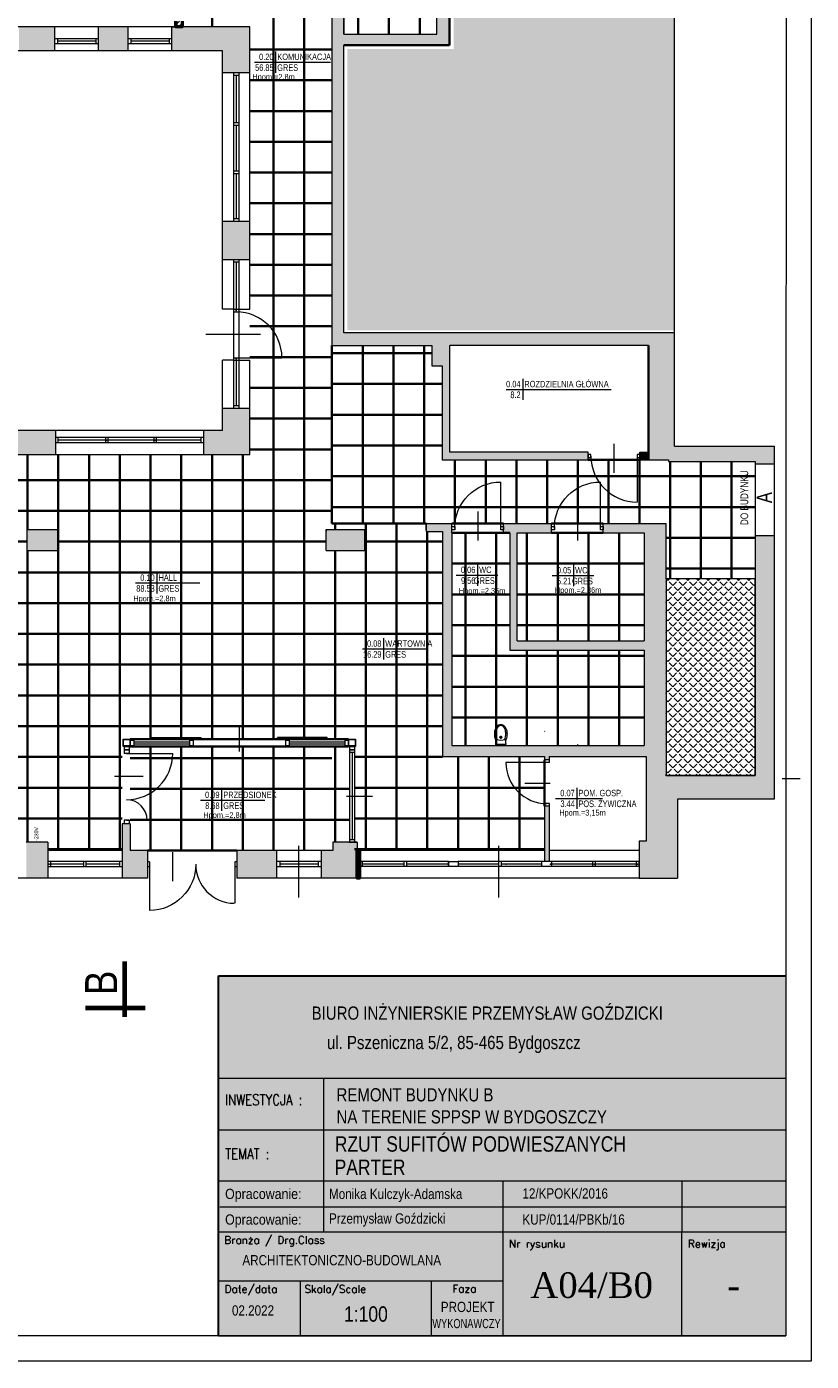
# Model space of a CAD drawing. Header units: millimetres. Extents: x 27490 to 108194, y -40520 to 41185.
# Tile 38 of 65: x 40404 to 41935, y -32179 to -29575. Entities that reach past the tile are written whole.
import ezdxf
from ezdxf.enums import TextEntityAlignment as Align

# ---------------------------------------------------------------- set-up
doc = ezdxf.new("R2010")
doc.units = ezdxf.units.MM
doc.linetypes.add('DASHEDX2', pattern=[1.5, 1, -0.5])
doc.layers.get('0').update_dxf_attribs({"lineweight": 18})
doc.layers.get('Defpoints').update_dxf_attribs({"lineweight": 18})
for name, color, linetype, lineweight in [('BA_drz', 7, 'Continuous', 18), ('BA_met', 7, 'Continuous', 18), ('BA_txs', 2, 'Continuous', 18), ('Cienka', 7, 'Continuous', 18), ('M_Ramki do druku', 7, 'Continuous', 18), ('M_Ramki markery', 1, 'Continuous', 18), ('M_Ramki rysunków', 2, 'Continuous', 18), ('PG_PRZERYWANE_ŚREDNIE', 1, 'DASHEDX2', 18), ('PG_WIDOKOWE_CIENKIE', 1, 'Continuous', 18), ('PG_WYPOSAŻENIE', 1, 'Continuous', 18), ('PG_ŚCIANY_DZIAŁOWE', 3, 'Continuous', 18), ('PG_ŚCIANY_SŁUPY', 4, 'Continuous', 35), ('Przekrojowa', 60, 'Continuous', 18), ('Przemek_okna', 7, 'Continuous', 18), ('TABC', 1, 'Continuous', 18), ('TABELKA', 7, 'Continuous', 18), ('WYPOSAŻENIE GARAŻU', 253, 'Continuous', 5)]:
    doc.layers.add(name, color=color, linetype=linetype, lineweight=lineweight)
doc.styles.add('BIKTC', font='bikromsw.shx', dxfattribs={"width": 0.8})
doc.styles.add('BIKTS', font='bikromsw.shx', dxfattribs={"width": 0.85})
doc.styles.add('BIKWYM', font='BIKROMSW.SHX', dxfattribs={"width": 0.8})
doc.styles.add('ROMANC', font='times.ttf', dxfattribs={"height": 20})
doc.styles.add('ROMANS', font='bikromsw.shx', dxfattribs={"width": 0.8})
doc.styles.add('SIMPLEX', font='SIMPLEX')
pattern_1 = [(45, (-11490.601, -3608.82), (-9.8782817, 9.8782817), [10.16, -3.81]), (135, (-11490.601, -3608.82), (-9.8782817, -9.8782817), [10.16, -3.81])]

# ---------------------------------------------------------------- blocks, each defined once
blk = doc.blocks.new('dr1h901')
at = {"color": 0}
blk.add_line((-0.5, 0), (-0.5, 1), dxfattribs=at)
blk.add_line((0, 0.362), (0, -0.266))
blk.add_arc((-0.5, 0), 1, 0, 90, dxfattribs=at)
blk = doc.blocks.new('jamb')
blk.add_lwpolyline([(-0.5, -0.5), (-0.5, 0.5), (0.5, 0.5), (0.5, -0.5)], close=True)
blk = doc.blocks.new('A$C29037962')
at = {"layer": 'PG_WYPOSAŻENIE', "lineweight": 18}
for p, q in [((9.4, 13.7), (14.7, 13.7)), ((12, 16.3), (12, 11))]:
    blk.add_line(p, q, dxfattribs=at)
blk.add_lwpolyline([(0, 20.7, -0.066486), (1, 28, -0.079028), (3.5, 33.6, -0.107158), (7.7, 37.8, -0.141632), (12, 39, -0.141632), (16.3, 37.8, -0.107158), (20.5, 33.6, -0.079028), (23.1, 28, -0.066486), (24.1, 20.7, -0.082267), (21.9, 9, 0.113756), (21.3, 4), (21.7, 0), (2.3, 0), (2.7, 4, 0.113756), (2.1, 9, -0.082267)], format="xyb", close=True, dxfattribs=at)
for points in [[(5.7, 9, -0.003664), (5.6, 9.1, -0.070396), (3.7, 14.1, -0.05666), (2.9, 20.7, -0.05666), (3.7, 27.3, -0.070396), (5.6, 32.3, -0.106167), (8.9, 36, -0.161429), (12, 37.1, -0.161429), (15.2, 36, -0.106167), (18.5, 32.3, -0.070396), (20.4, 27.3, -0.05666), (21.1, 20.7, -0.05666), (20.4, 14.1, -0.070396), (18.5, 9.1, -0.003664), (18.4, 9, -0.161429)], [(0, 20.7, -0.071321), (0, 20.7)]]:
    blk.add_lwpolyline(points, format="xyb", dxfattribs=at)
for radius in [1.95, 1.17]:
    blk.add_circle((12, 13.7), radius, dxfattribs=at)
blk.add_arc((12, 47.9), 39.5, 257.3322, 282.6678, dxfattribs=at)
blk = doc.blocks.new('A$Cb1b4349b')
at = {"layer": 'WYPOSAŻENIE GARAŻU', "color": 1, "xscale": -90, "yscale": 90, "zscale": -90, "rotation": 270}
blk.add_blockref('dr1h901', (23.9, 50.5), dxfattribs=at)
at = {"layer": 'WYPOSAŻENIE GARAŻU', "color": 240, "true_color": 0xed1f24, "xscale": 5.5, "yscale": 5.999999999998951, "zscale": 5.5, "rotation": 90}
for p in [(23.9, 98.2), (23.9, 2.7)]:
    blk.add_blockref('jamb', p, dxfattribs=at)
blk = doc.blocks.new('A$C5416600d')
at = {"lineweight": 20}
for points in [[(0, 14), (14, 14), (14, 0), (0, 0)], [(0.8, 13.2), (13.2, 13.2), (13.2, 0.8), (0.8, 0.8)]]:
    blk.add_lwpolyline(points, close=True, dxfattribs=at)
blk = doc.blocks.new('bikmet')
blk.add_line((0, 1.65), (0, -1.65))
at = {"style": 'ROMANS', "width": 0.8}
blk.add_attdef('NRPOM', text='', height=1, dxfattribs=at).set_placement((-0.33, 0.33), align=Align.RIGHT)
blk.add_attdef('NWAPOM', (0.25, 0.33), '', height=1, dxfattribs=at)
blk.add_attdef('RAREA', text='', height=1.04, dxfattribs=at).set_placement((-0.33, -0.33), align=Align.TOP_RIGHT)
blk.add_attdef('PODLOGA', text='', height=1.04, dxfattribs=at).set_placement((0.25, -0.33), align=Align.TOP_LEFT)
blk = doc.blocks.new('A$C38c5ed0e')
at = {"true_color": 0xffffff}
h = blk.add_hatch(color=7, dxfattribs=at)
h.dxf.hatch_style = 1
h.paths.add_polyline_path([(1107.2, 702), (0, 702), (0, 0), (1107.2, 0)])
at = {"layer": 'Przekrojowa', "color": 18, "lineweight": 30, "true_color": 0x000000}
for p, q in [((0, 0), (0, 702)), ((0, 702), (1107.2, 702))]:
    blk.add_line(p, q, dxfattribs=at)
blk = doc.blocks.new('TAB-SP')
at = {"color": 18, "true_color": 0x000000}
for p, q in [((-5536, 0), (-5536, 3510)), ((-5536, 3510), (0, 3510)), ((0, 3510), (0, 0)), ((-4506, 2008), (-4506, 2508)), ((-5536, 2008), (0, 2008)), ((-4506, 1014), (-4506, 2025)), ((-2760, 1508), (-2760, 531)), ((-1014, 1508), (-1014, 1008)), ((-5520, 1258), (0, 1258)), ((0, 1008), (-5536, 1008)), ((-4506, 1008), (-4506, 1014)), ((-1014, 0), (-1014, 1008)), ((-5536, 0), (0, 0))]:
    blk.add_line(p, q, dxfattribs=at)
at = {"color": 18, "linetype": 'Continuous', "true_color": 0x000000}
for p, q in [((0, 2508), (-5536, 2508)), ((0, 1508), (-5536, 1508)), ((-2760, 531), (-5536, 531)), ((-4733, 0), (-4733, 531)), ((-3457, 0), (-3457, 531)), ((-2760, 531), (-2760, 0))]:
    blk.add_line(p, q, dxfattribs=at)
at = {"color": 18, "true_color": 0x000000, "style": 'ROMANS', "width": 0.711769}
for p, p2 in [((-5470, 1333), (-4691, 1333)), ((-5470, 1083), (-4691, 1083))]:
    blk.add_text('Opracowanie: ', height=100, dxfattribs=at).set_placement(p, p2, align=Align.FIT)
at = {"color": 18, "true_color": 0x000000, "style": 'BIKTS', "width": 0.85}
for tag, p, height in [('TEMAT1', (-4383, 1811), 150), ('TEMAT2', (-4383, 1591), 150), ('PROJEKTOWAł1', (-4383, 1336), 100), ('UPR.NR1', (-2569, 1341), 100), ('PROJEKTOWAŁ2', (-4383, 1086), 100), ('UPR.NR2', (-2569, 1091), 100), ('BRANżA', (-4783, 686), 100), ('DATA', (-5403, 196), 100), ('SKALA', (-4363, 136), 150), ('FAZA', (-3199, 242), 100), ('UPR.NR4', (-3378, 73), 100)]:
    blk.add_attdef(tag, p, '', height=height, dxfattribs=at)
at = {"color": 18, "true_color": 0x000000, "style": 'ROMANC'}
for tag, p in [('NR', (-2075, 368)), ('REWIZJA', (-508, 368))]:
    blk.add_attdef(tag, text='', height=250, dxfattribs=at).set_placement(p, align=Align.CENTER)
at = {"layer": 'TABC', "color": 18, "linetype": 'Continuous', "true_color": 0x000000, "style": 'SIMPLEX'}
for s, p in [('Branża / Drg.Class', (-5478, 896)), ('Nr rysunku', (-2700, 859)), ('Rewizja', (-954, 859)), ('Date/data', (-5475, 418)), ('Skala/Scale', (-4696, 418)), ('Faza', (-3252, 421))]:
    blk.add_text(s, height=74.6, dxfattribs=at).set_placement(p)
at = {"layer": 'TABELKA', "color": 18, "true_color": 0x000000}
for s, height, style, width, p in [('BIURO INŻYNIERSKIE PRZEMYSŁAW GOŹDZICKI', 128.93, 'BIKTS', 0.85, (-4626, 3082)), ('ul. Pszeniczna 5/2, 85-465 Bydgoszcz', 128.93, 'BIKTS', 0.85, (-4477, 2795)), ('INWESTYCJA :', 105.6, 'SIMPLEX', 0.8, (-5470, 2248)), ('REMONT BUDYNKU B', 128.93, 'BIKTS', 0.85, (-4383, 2285)), ('NA TERENIE SPPSP W BYDGOSZCZY', 128.93, 'BIKTS', 0.85, (-4383, 2070)), ('TEMAT :', 105.6, 'SIMPLEX', 0.8, (-5470, 1721))]:
    blk.add_text(s, height=height, dxfattribs=dict(at, style=style, width=width)).set_placement(p)

msp = doc.modelspace()

# ---------------------------------------------------------------- hatches: boundary and pattern name
at = {"lineweight": 20, "true_color": 0x939598}
h = msp.add_hatch(dxfattribs=at)
h.set_pattern_fill('ANGLE', color=252, scale=2, angle=45)
h.set_pattern_definition(pattern_1)
h.paths.add_polyline_path([(41236.95, -29618.76), (41029.34, -29618.76), (41029.34, -30167.4), (41667.83, -30167.4), (41667.72, -29268.29), (41616.72, -29268.91), (41616.83, -29268.95), (41236.95, -29273.95)])
h = msp.add_hatch(dxfattribs=at)
h.set_pattern_fill('ANGLE', color=252, scale=2, angle=45)
h.set_pattern_definition(pattern_1)
h.paths.add_polyline_path([(41651.33, -30652.27), (41651.33, -31036.27), (41825.33, -31036.27), (41825.33, -30652.27)])
at = {"layer": 'PG_WIDOKOWE_CIENKIE', "lineweight": 18}
h = msp.add_hatch(dxfattribs=at)
h.set_pattern_fill('LINE', scale=2, angle=45)
h.set_pattern_definition([(45, (-11509.016, 3501.0586), (-4.49012806, 4.49012806), [])])
h.paths.add_polyline_path([(40694.83, -29463.4), (40706.83, -29463.4), (40706.83, -29426.27), (40694.83, -29426.27)])
h.paths.add_polyline_path([(40706.83, -29564.4), (40694.83, -29564.4), (40694.83, -29575.27), (40706.83, -29575.27)])
at = {"layer": 'PG_ŚCIANY_DZIAŁOWE', "true_color": 0x939598, "transparency": 33554610}
h = msp.add_hatch(color=252, dxfattribs=at)
h.dxf.hatch_style = 1
h.paths.add_polyline_path([(41006.08, -29238.02), (41011.08, -29238.02), (41011.08, -29243.52), (41006.08, -29243.52)])
h.paths.add_polyline_path([(40999.33, -29142.52), (41022.83, -29142.52), (41022.83, -28809.52), (41062.83, -28809.52), (41062.83, -28795.52), (41103.33, -28795.52), (41103.33, -28738.27), (41050.33, -28738.27), (41050.33, -28609.27), (40999.33, -28609.27)])
h.paths.add_polyline_path([(41022.83, -29243.52), (41011.08, -29243.52), (41011.08, -29238.02), (41006.08, -29238.02), (41006.08, -29243.52), (40999.33, -29243.52), (40999.33, -30197.27), (41194.46, -30197.27), (41194.46, -30237.02), (41214.33, -30237.02), (41214.33, -30420.27), (41499.33, -30420.27), (41499.33, -30405.27), (41229.33, -30405.27), (41229.33, -30197.27), (41617.33, -30197.27), (41617.33, -30420.27), (41656.33, -30420.27), (41656.33, -30423.27), (41786.38, -30423.27), (41825.33, -30423.27), (41862.26, -30393.27), (41667.83, -30393.27), (41667.83, -30172.27), (41022.83, -30172.27), (41022.83, -29611.52), (41204.33, -29611.52), (41204.33, -29590.02), (41022.83, -29590.02), (41022.83, -29407.52), (41037.83, -29407.52), (41037.83, -29365.02), (41022.83, -29365.02)])
h = msp.add_hatch(color=252, dxfattribs=at)
h.dxf.hatch_style = 1
h.paths.add_polyline_path([(41667.83, -29237.91), (41667.83, -29230.27), (41616.83, -29230.27), (41616.83, -29238.52), (41363.83, -29241.59), (41243.83, -29243.05), (41204.33, -29243.52), (41204.33, -29590.02), (41204.33, -29611.52), (41228.83, -29611.52), (41228.83, -29267.73), (41363.83, -29266.09), (41667.83, -29262.41)])
h = msp.add_hatch(color=252, dxfattribs=at)
h.dxf.hatch_style = 1
h.paths.add_polyline_path([(40388.83, -29575.27), (40388.83, -29622.27), (40458.83, -29622.27), (40458.83, -29575.27)])
h = msp.add_hatch(color=252, dxfattribs=at)
h.dxf.hatch_style = 1
h.paths.add_polyline_path([(40601.83, -29575.27), (40543.83, -29575.27), (40543.83, -29622.27), (40601.83, -29622.27)])
h = msp.add_hatch(color=252, dxfattribs=at)
h.dxf.hatch_style = 1
h.paths.add_polyline_path([(40838.83, -29575.27), (40686.83, -29575.27), (40686.83, -29622.27), (40785.83, -29622.27), (40785.83, -29665.27), (40838.83, -29665.27)])
h = msp.add_hatch(color=252, dxfattribs=at)
h.dxf.hatch_style = 1
h.paths.add_polyline_path([(40838.83, -29955.27), (40785.83, -29955.27), (40785.83, -30029.77), (40838.83, -30029.77)])
h = msp.add_hatch(color=252, dxfattribs=at)
h.dxf.hatch_style = 1
h.paths.add_polyline_path([(40838.83, -30319.77), (40785.83, -30319.77), (40785.83, -30363.27), (40749.33, -30363.27), (40749.33, -30410.27), (40838.83, -30410.27)])
h = msp.add_hatch(color=252, dxfattribs=at)
h.dxf.hatch_style = 1
h.paths.add_polyline_path([(40460.33, -30363.27), (40383.83, -30363.27), (40383.83, -30410.27), (40460.33, -30410.27)])
h = msp.add_hatch(color=252, dxfattribs=at)
h.dxf.hatch_style = 1
h.paths.add_polyline_path([(41862.26, -30567.77), (41825.33, -30567.77), (41825.33, -31036.27), (41651.33, -31036.27), (41651.33, -30652.27), (41651.33, -30544.27), (41528.83, -30544.27), (41528.83, -30562.77), (41608.33, -30562.77), (41608.33, -30773.27), (41360.83, -30773.27), (41360.83, -30562.77), (41427.83, -30562.77), (41427.83, -30544.27), (41334.33, -30544.27), (41334.33, -30562.77), (41346.33, -30562.77), (41346.33, -30791.77), (41608.33, -30791.77), (41608.33, -30977.77), (41233.33, -30977.77), (41233.33, -30562.77), (41233.33, -30544.27), (41183.33, -30544.27), (41183.33, -30560.27), (41214.83, -30560.27), (41214.83, -30998.77), (41414.33, -30998.77), (41414.33, -31005.77), (41423.33, -31005.77), (41423.33, -30998.77), (41612.33, -30998.77), (41612.33, -31164.27), (41598.83, -31164.27), (41598.83, -31236.27), (41673.89, -31236.27), (41673.89, -31082.23), (41862.26, -31082.23)])
h.paths.add_polyline_path([(41825.33, -30427.77), (41862.26, -30427.77), (41862.26, -30393.27), (41825.33, -30423.27)])
h = msp.add_hatch(color=252, dxfattribs=at)
h.dxf.hatch_style = 1
h.paths.add_polyline_path([(41617.33, -30405.27), (41600.33, -30405.27), (41600.33, -30420.27), (41617.33, -30420.27)])
h = msp.add_hatch(color=252, dxfattribs=at)
h.dxf.hatch_style = 1
h.paths.add_polyline_path([(40404.33, -30597.27), (40464.33, -30597.27), (40464.33, -30556.27), (40404.33, -30556.27)])
h = msp.add_hatch(color=252, dxfattribs=at)
h.dxf.hatch_style = 1
h.paths.add_polyline_path([(40987.83, -30556.27), (40987.83, -30559.27), (40987.83, -30597.27), (41063.33, -30597.27), (41063.33, -30556.27)])
h = msp.add_hatch(color=252, dxfattribs=at)
h.dxf.hatch_style = 1
h.paths.add_polyline_path([(41423.33, -31095.77), (41414.33, -31095.77), (41414.33, -31203.77), (41423.33, -31203.77)])
h = msp.add_hatch(color=252, dxfattribs=at)
h.dxf.hatch_style = 1
h.paths.add_polyline_path([(40639.33, -31182.27), (40605.83, -31182.27), (40605.83, -31130.27), (40589.83, -31130.27), (40589.83, -31236.27), (40639.33, -31236.27)])
h = msp.add_hatch(color=252, dxfattribs=at)
h.dxf.hatch_style = 1
h.paths.add_polyline_path([(40402.83, -31236.27), (40444.83, -31236.27), (40444.83, -31166.27), (40402.83, -31166.27)])
h = msp.add_hatch(color=252, dxfattribs=at)
h.dxf.hatch_style = 1
h.paths.add_polyline_path([(40891.33, -31182.27), (40813.83, -31182.27), (40813.83, -31236.27), (40891.33, -31236.27)])
h = msp.add_hatch(color=252, dxfattribs=at)
h.dxf.hatch_style = 1
h.paths.add_polyline_path([(41048.33, -31182.27), (41048.33, -31166.27), (41032.33, -31166.27), (41001.33, -31166.27), (41001.33, -31182.27), (40978.33, -31182.27), (40978.33, -31236.27), (41048.33, -31236.27)])

# ---------------------------------------------------------------- linework, layer by layer
at = {"lineweight": 20}
for p, q in [((40999.33, -29243.52), (40999.33, -30197.27)), ((40686.83, -29575.27), (40694.83, -29575.27)), ((41022.83, -29590.02), (41092.83, -29590.02)), ((41022.83, -29590.02), (41204.33, -29590.02)), ((41022.83, -30172.27), (41022.83, -29611.52)), ((41499.33, -30420.27), (41499.33, -30405.27)), ((41600.33, -30405.27), (41600.33, -30420.27)), ((40404.33, -30597.27), (40404.33, -30556.27)), ((40404.33, -30556.27), (40464.33, -30556.27)), ((40464.33, -30597.27), (40464.33, -30556.27)), ((41608.33, -30562.77), (41608.33, -30773.27)), ((40404.33, -30597.27), (40464.33, -30597.27)), ((41825.33, -30652.27), (41825.33, -30666.27)), ((41825.33, -30666.27), (41825.33, -31036.27)), ((41214.33, -30773.27), (41214.83, -30773.27)), ((41360.83, -30773.27), (41608.33, -30773.27)), ((41346.33, -30791.77), (41608.33, -30791.77)), ((41608.33, -30791.77), (41608.33, -30977.77)), ((41413.98, -30949.45), (41414.69, -30950.16)), ((40593.58, -30979.27), (40593.58, -30986.27)), ((40593.58, -30979.27), (40603.58, -30979.27)), ((40603.58, -30979.27), (40603.58, -30986.27)), ((40605.58, -30967.27), (40612.58, -30967.27)), ((40605.58, -30967.27), (40612.58, -30967.27)), ((40605.58, -30977.27), (40612.58, -30977.27)), ((40612.58, -30967.27), (40612.58, -30977.27)), ((40612.58, -30970.27), (40721.58, -30970.27)), ((40612.58, -30974.27), (40721.58, -30974.27)), ((40647.2, -30961.74), (40744.2, -30961.74)), ((40647.2, -30965.74), (40647.2, -30961.74)), ((40647.2, -30965.74), (40744.2, -30965.74)), ((40721.58, -30967.27), (40728.58, -30967.27)), ((40721.58, -30967.27), (40721.58, -30977.27)), ((40721.58, -30977.27), (40728.58, -30977.27)), ((40728.58, -30967.27), (40728.58, -30977.27)), ((40744.2, -30965.74), (40744.2, -30961.74)), ((40989.97, -30961.74), (40892.97, -30961.74)), ((40892.97, -30965.74), (40892.97, -30961.74)), ((40989.97, -30965.74), (40892.97, -30965.74)), ((40908.58, -30967.27), (40915.58, -30967.27)), ((40908.58, -30967.27), (40908.58, -30977.27)), ((40908.58, -30977.27), (40915.58, -30977.27)), ((40915.58, -30967.27), (40915.58, -30977.27)), ((40915.58, -30970.27), (41024.58, -30970.27)), ((40915.58, -30974.27), (41024.58, -30974.27)), ((40989.97, -30965.74), (40989.97, -30961.74)), ((41024.58, -30967.27), (41031.58, -30967.27)), ((41024.58, -30967.27), (41024.58, -30977.27)), ((41024.58, -30977.27), (41031.58, -30977.27)), ((41031.58, -30967.27), (41031.58, -30977.27)), ((41033.58, -30979.27), (41033.58, -30986.27)), ((41033.58, -30979.27), (41043.58, -30979.27)), ((41043.58, -30979.27), (41043.58, -30986.27)), ((41478.33, -30976.52), (41478.33, -30977.77)), ((41479.33, -30976.52), (41478.33, -30976.52)), ((41479.33, -30976.52), (41479.33, -30977.77)), ((40593.58, -30986.27), (40593.58, -30993.27)), ((40593.58, -30986.27), (40603.58, -30986.27)), ((40603.58, -30986.27), (40593.58, -30986.27)), ((40603.58, -30993.27), (40593.58, -30993.27)), ((40598.58, -30993.27), (40678.59, -30993.27)), ((40603.58, -30986.27), (40603.58, -30993.27)), ((41033.58, -30986.27), (41043.58, -30986.27)), ((41043.58, -30986.27), (41033.58, -30986.27)), ((41423.33, -31005.77), (41414.33, -31005.77)), ((41825.33, -31036.27), (41650.33, -31036.27)), ((41423.83, -31095.77), (41413.83, -31095.77)), ((41423.33, -31095.77), (41414.33, -31095.77)), ((40605.83, -31130.27), (40589.83, -31130.27)), ((40603.58, -31123.27), (40593.58, -31123.27)), ((40593.58, -31123.27), (40593.58, -31130.27)), ((40603.58, -31130.27), (40593.58, -31130.27)), ((40598.58, -31123.27), (40638.58, -31123.27)), ((40603.58, -31123.27), (40603.58, -31130.27)), ((40934.83, -31274.14), (40934.83, -31173.09)), ((41032.33, -31166.27), (41048.33, -31166.27)), ((41324.77, -31274.14), (41324.77, -31173.09)), ((41512.83, -31203.77), (41507.83, -31203.77)), ((41598.83, -31236.27), (41673.89, -31236.27))]:
    msp.add_line(p, q, dxfattribs=at)
for p, q in [((41667.83, -30393.27), (41667.83, -29237.91)), ((40838.83, -29575.27), (40004.83, -29575.27)), ((40458.83, -29622.27), (40458.83, -29575.27)), ((40543.83, -29622.27), (40543.83, -29575.27)), ((40601.83, -29622.27), (40601.83, -29575.27)), ((40686.83, -29622.27), (40686.83, -29575.27)), ((40838.83, -30126.6), (40838.83, -29575.27)), ((40543.83, -29598.77), (40458.83, -29598.77)), ((40463.83, -29598.77), (40463.83, -29608.77)), ((40538.83, -29598.77), (40538.83, -29608.77)), ((40686.83, -29598.77), (40601.83, -29598.77)), ((40606.83, -29598.77), (40606.83, -29608.77)), ((40681.83, -29598.77), (40681.83, -29608.77)), ((40785.83, -29622.27), (40051.83, -29622.27)), ((40543.83, -29608.77), (40458.83, -29608.77)), ((40538.83, -29603.77), (40463.83, -29603.77)), ((40686.83, -29608.77), (40601.83, -29608.77)), ((40681.83, -29603.77), (40606.83, -29603.77)), ((40785.83, -30126.6), (40785.83, -29622.27)), ((40838.83, -29665.27), (40785.83, -29665.27)), ((40807.33, -29665.27), (40807.33, -29955.27)), ((40817.33, -29670.27), (40807.33, -29670.27)), ((40812.33, -29670.27), (40812.33, -29762.1)), ((40817.33, -29665.27), (40817.33, -29955.27)), ((40807.33, -29762.1), (40817.33, -29762.1)), ((40807.33, -29767.1), (40817.33, -29767.1)), ((40812.33, -29767.1), (40812.33, -29856.44)), ((40807.33, -29856.44), (40817.33, -29856.44)), ((40807.33, -29861.44), (40817.33, -29861.44)), ((40812.33, -29861.44), (40812.33, -29950.27)), ((40838.83, -29955.27), (40785.83, -29955.27)), ((40817.33, -29950.27), (40807.33, -29950.27)), ((40838.83, -30029.77), (40785.83, -30029.77)), ((40807.33, -30029.77), (40807.33, -30131.6)), ((40817.33, -30034.77), (40807.33, -30034.77)), ((40812.33, -30034.77), (40812.33, -30126.6)), ((40817.33, -30029.77), (40817.33, -30131.74)), ((40807.33, -30126.6), (40785.83, -30126.6)), ((40807.33, -30126.6), (40817.33, -30126.6)), ((40807.33, -30131.6), (40817.33, -30131.6)), ((40807.33, -30131.6), (40807.33, -30220.94)), ((40817.33, -30126.6), (40838.83, -30126.6)), ((40817.33, -30131.6), (40817.33, -30220.94)), ((40785.83, -30363.27), (40785.83, -30225.94)), ((40807.33, -30225.94), (40785.83, -30225.94)), ((40807.33, -30220.94), (40807.33, -30319.77)), ((40807.33, -30220.94), (40817.33, -30220.94)), ((40807.33, -30225.94), (40817.33, -30225.94)), ((40812.33, -30220.94), (40901.67, -30220.94)), ((40812.33, -30225.94), (40812.33, -30314.77)), ((40817.33, -30220.94), (40817.33, -30319.77)), ((40817.33, -30225.94), (40838.83, -30225.94)), ((40838.83, -30410.27), (40838.83, -30225.94)), ((40838.83, -30319.77), (40785.83, -30319.77)), ((40817.33, -30314.77), (40807.33, -30314.77)), ((40785.83, -30363.27), (40051.83, -30363.27)), ((40460.33, -30410.27), (40460.33, -30363.27)), ((40749.33, -30376.77), (40460.33, -30376.77)), ((40465.33, -30386.77), (40465.33, -30376.77)), ((40557.17, -30381.77), (40465.33, -30381.77)), ((40557.17, -30376.77), (40557.17, -30386.77)), ((40562.17, -30376.77), (40562.17, -30386.77)), ((40651.5, -30381.77), (40562.17, -30381.77)), ((40651.5, -30381.77), (40562.17, -30381.77)), ((40651.5, -30376.77), (40651.5, -30386.77)), ((40656.5, -30376.77), (40656.5, -30386.77)), ((40744.33, -30381.77), (40656.5, -30381.77)), ((40744.33, -30386.77), (40744.33, -30376.77)), ((40749.33, -30410.27), (40749.33, -30363.27)), ((40749.33, -30386.77), (40460.33, -30386.77)), ((41667.83, -30393.27), (41862.26, -30393.27)), ((41862.26, -30393.27), (41862.26, -31082.23)), ((40838.83, -30410.27), (40092.83, -30410.27)), ((41600.33, -30420.27), (41656.33, -30420.27)), ((41656.33, -30420.27), (41656.33, -30423.27)), ((41656.33, -30423.27), (41786.38, -30423.27)), ((41786.38, -30423.27), (41825.33, -30423.27)), ((41825.33, -30423.27), (41825.33, -30438.27)), ((41825.33, -30438.27), (41825.33, -30652.27)), ((40987.83, -30597.27), (40987.83, -30556.27)), ((40987.83, -30556.27), (41063.33, -30556.27)), ((40987.83, -30556.27), (40987.83, -30559.27)), ((41063.33, -30597.27), (41063.33, -30556.27)), ((41183.33, -30544.27), (41233.33, -30544.27)), ((41183.33, -30557.27), (41183.33, -30544.27)), ((41183.33, -30544.27), (41183.33, -30560.27)), ((41183.33, -30560.27), (41214.83, -30560.27)), ((41214.83, -30560.27), (41214.83, -30998.77)), ((41233.33, -30562.77), (41233.33, -30544.27)), ((41233.33, -30562.77), (41233.33, -30977.77)), ((41334.33, -30544.27), (41427.83, -30544.27)), ((41334.33, -30562.77), (41334.33, -30544.27)), ((41334.33, -30562.77), (41346.33, -30562.77)), ((41346.33, -30562.77), (41346.33, -30791.77)), ((41360.83, -30562.77), (41427.83, -30562.77)), ((41360.83, -30773.27), (41360.83, -30562.77)), ((41427.83, -30562.77), (41427.83, -30544.27)), ((41528.83, -30544.27), (41651.33, -30544.27)), ((41528.83, -30562.77), (41528.83, -30544.27)), ((41528.83, -30562.77), (41608.33, -30562.77)), ((41651.33, -30652.27), (41651.33, -30544.27)), ((40987.83, -30597.27), (41063.33, -30597.27)), ((41233.33, -30977.77), (41608.33, -30977.77)), ((41214.83, -30998.77), (41414.33, -30998.77)), ((41414.33, -30998.77), (41414.33, -31005.77)), ((41423.33, -31005.77), (41414.33, -31005.77)), ((41423.33, -30998.77), (41612.33, -30998.77)), ((41423.33, -30998.77), (41423.33, -31005.77)), ((41612.33, -30998.77), (41612.33, -31164.27)), ((41423.33, -31010.77), (41414.33, -31010.77)), ((41862.26, -31082.23), (41673.89, -31082.23)), ((41673.89, -31082.23), (41673.89, -31236.27)), ((41423.33, -31090.77), (41414.33, -31090.77)), ((41414.33, -31095.77), (41414.33, -31203.77)), ((41423.33, -31095.77), (41423.33, -31203.77)), ((40589.83, -31130.27), (40589.83, -31236.27)), ((40605.83, -31130.27), (40605.83, -31182.27)), ((40444.83, -31166.27), (40402.83, -31166.27)), ((40444.83, -31166.27), (40444.83, -31236.27)), ((40589.83, -31182.27), (40444.83, -31182.27)), ((40639.33, -31182.27), (40605.83, -31182.27)), ((40639.33, -31182.27), (40639.33, -31236.27)), ((41001.33, -31182.27), (40813.83, -31182.27)), ((40813.83, -31182.27), (40813.83, -31236.27)), ((40891.33, -31182.27), (40891.33, -31236.27)), ((40978.33, -31182.27), (40978.33, -31236.27)), ((41048.33, -31166.27), (41001.33, -31166.27)), ((41001.33, -31166.27), (41001.33, -31182.27)), ((41048.33, -31166.27), (41048.33, -31236.27)), ((41414.33, -31182.27), (41048.33, -31182.27)), ((41598.83, -31182.27), (41423.33, -31182.27)), ((41612.33, -31164.27), (41598.83, -31164.27)), ((41598.83, -31164.27), (41598.83, -31236.27)), ((40444.83, -31203.77), (40444.83, -31213.77)), ((40444.83, -31203.77), (40444.83, -31213.77)), ((40589.83, -31203.77), (40444.83, -31203.77)), ((40444.83, -31213.77), (40589.83, -31213.77)), ((40449.83, -31203.77), (40449.83, -31213.77)), ((40514.83, -31208.77), (40449.83, -31208.77)), ((40514.83, -31213.77), (40514.83, -31203.77)), ((40519.83, -31213.77), (40519.83, -31203.77)), ((40584.83, -31208.77), (40519.83, -31208.77)), ((40584.83, -31203.77), (40584.83, -31213.77)), ((40589.83, -31203.77), (40589.83, -31213.77)), ((40643.58, -31204.27), (40639.33, -31204.27)), ((40643.58, -31214.27), (40639.33, -31214.27)), ((40643.58, -31204.27), (40643.58, -31214.27)), ((40643.58, -31209.27), (40643.58, -31299.27)), ((40733.75, -31214.27), (40733.44, -31214.27)), ((40813.83, -31204.27), (40809.58, -31204.27)), ((40809.58, -31204.27), (40809.58, -31214.27)), ((40809.58, -31209.27), (40809.58, -31285.27)), ((40813.83, -31214.27), (40809.58, -31214.27)), ((40891.33, -31203.77), (40891.33, -31213.77)), ((40978.33, -31203.77), (40891.33, -31203.77)), ((40891.33, -31213.77), (40978.33, -31213.77)), ((40897.33, -31203.77), (40897.33, -31213.77)), ((40972.33, -31208.77), (40897.33, -31208.77)), ((40972.33, -31203.77), (40972.33, -31213.77)), ((40978.33, -31203.77), (40978.33, -31213.77)), ((41226.58, -31203.77), (41053.08, -31203.77)), ((41226.58, -31213.77), (41053.08, -31213.77)), ((41058.08, -31203.77), (41058.08, -31213.77)), ((41139.83, -31208.77), (41058.08, -31208.77)), ((41139.83, -31203.77), (41139.83, -31213.77)), ((41144.83, -31203.77), (41144.83, -31213.77)), ((41226.58, -31208.77), (41144.83, -31208.77)), ((41226.58, -31203.77), (41226.58, -31213.77)), ((41423.33, -31203.77), (41245.58, -31203.77)), ((41245.58, -31203.77), (41245.58, -31213.77)), ((41324.58, -31208.77), (41245.58, -31208.77)), ((41598.83, -31213.77), (41245.58, -31213.77)), ((41324.58, -31203.77), (41324.58, -31213.77)), ((41329.58, -31203.77), (41329.58, -31213.77)), ((41408.58, -31208.77), (41329.58, -31208.77)), ((41408.58, -31203.77), (41408.58, -31213.77)), ((41598.83, -31203.77), (41423.33, -31203.77)), ((41427.58, -31203.77), (41427.58, -31213.77)), ((41507.83, -31208.77), (41427.58, -31208.77)), ((41507.83, -31203.77), (41507.83, -31213.77)), ((41512.83, -31203.77), (41512.83, -31213.77)), ((41593.08, -31208.77), (41512.83, -31208.77)), ((41593.08, -31203.77), (41593.08, -31213.77)), ((41598.08, -31203.77), (41598.08, -31213.77)), ((40639.33, -31236.27), (39178.33, -31236.27)), ((41598.83, -31236.27), (40813.83, -31236.27))]:
    msp.add_line(p, q)
for points in [[(41651.33, -30652.27), (41651.33, -31036.27), (41825.33, -31036.27), (41825.33, -30652.27)], [(41245.58, -31203.77), (41245.58, -31213.77), (41226.58, -31213.77), (41226.58, -31203.77)]]:
    msp.add_lwpolyline(points, close=True)
for centre, radius, start, end in [((40812.33, -30220.94), 89.33, 0, 90), ((40809.58, -31209.27), 76, 180, 269.21452)]:
    msp.add_arc(centre, radius, start, end)
for p in [(40812.33, -30129.1), (40812.33, -30129.1), (40812.33, -30129.1), (40812.33, -30129.1), (40812.33, -30223.44), (40812.33, -30223.44), (40812.33, -30223.44), (40812.33, -30223.44), (40559.67, -30381.77), (40559.67, -30381.77), (40559.67, -30381.77), (40654, -30381.77), (40654, -30381.77), (40654, -30381.77), (40447.33, -31208.77), (41225.83, -31208.77), (41225.83, -31208.77), (41225.83, -31208.77), (41225.83, -31208.77), (41339.5, -31208.77), (41339.5, -31208.77), (41339.5, -31208.77), (41339.5, -31208.77), (41425.83, -31208.77), (41425.83, -31208.77), (41425.83, -31208.77), (41425.83, -31208.77), (41511.08, -31208.77), (41511.08, -31208.77), (41511.08, -31208.77), (41511.08, -31208.77), (41595.58, -31208.77), (41595.58, -31208.77), (41595.58, -31208.77), (41595.58, -31208.77)]:
    msp.add_point(p)
at = {"layer": 'BA_drz', "color": 18, "true_color": 0x000000}
for p, q in [((40818.58, -30988.92), (40818.58, -30938)), ((41033.58, -30986.27), (41033.58, -31166.27)), ((41043.58, -30991.27), (41033.58, -30991.27)), ((41038.58, -30991.27), (41038.58, -31161.27)), ((41043.58, -30986.27), (41043.58, -31166.27)), ((41413.83, -31010.77), (41413.83, -31005.77)), ((41423.83, -31005.77), (41413.83, -31005.77)), ((41423.83, -31010.77), (41423.83, -31005.77)), ((41418.83, -31010.77), (41338.83, -31010.77)), ((41423.83, -31010.77), (41413.83, -31010.77)), ((41376.02, -31050.7), (41425.34, -31050.82)), ((41027.84, -31076.27), (41078.77, -31076.27)), ((41423.83, -31090.77), (41413.83, -31090.77)), ((41413.83, -31095.77), (41413.83, -31090.77)), ((41423.83, -31095.77), (41423.83, -31090.77)), ((41423.83, -31095.77), (41423.83, -31090.77)), ((41043.58, -31161.27), (41033.58, -31161.27))]:
    msp.add_line(p, q, dxfattribs=at)
msp.add_arc((41418.83, -31010.77), 80, 180, 270, dxfattribs=at)
at = {"layer": 'BA_met', "color": 18, "true_color": 0x000000}
for p, q in [((40848.06, -29644.44), (40996.44, -29644.44)), ((40616.14, -30660.45), (40741.67, -30660.45)), ((41242.01, -30645.17), (41323.15, -30645.17)), ((41429.24, -30645.99), (41510.37, -30645.99)), ((41058.7, -30789.05), (41184.22, -30789.05)), ((40742.69, -31084.15), (40868.21, -31084.15)), ((41435.87, -31080.57), (41527.38, -31080.57))]:
    msp.add_line(p, q, dxfattribs=at)
msp.add_lwpolyline([(41339.4, -30282.77), (41544.43, -30282.77)], dxfattribs=at)
at = {"layer": 'Cienka'}
for p, q in [((41022.83, -29590.02), (41022.83, -29497.02)), ((41022.83, -29497.02), (41022.83, -29590.02)), ((41825.33, -30427.77), (41862.26, -30427.77)), ((41825.33, -30567.77), (41862.26, -30567.77))]:
    msp.add_line(p, q, dxfattribs=at)
msp.add_arc((40598.58, -31123.27), 40, 0, 90, dxfattribs=at)
at = {"layer": 'Defpoints', "color": 18, "lineweight": 18, "true_color": 0x000000}
msp.add_lwpolyline([(41934.83, -27978.8), (41934.83, -32178.8), (38964.83, -32178.8), (38964.83, -27978.8)], close=True, dxfattribs=at)
at = {"layer": 'M_Ramki do druku'}
msp.add_line((41888.17, -31041.79), (41913.17, -31041.79), dxfattribs=at)
at = {"layer": 'M_Ramki markery'}
msp.add_line((41878.17, -31041.79), (41888.17, -31041.79), dxfattribs=at)
at = {"layer": 'M_Ramki rysunków'}
msp.add_lwpolyline([(39116.01, -28028.8), (41886.01, -28028.8), (41884.83, -32128.8), (39114.83, -32128.8)], close=True, dxfattribs=at)
at = {"layer": 'PG_PRZERYWANE_ŚREDNIE', "color": 6, "linetype": 'ByBlock', "lineweight": 35, "ltscale": 15}
for p, q in [((40885.33, -28335.27), (40885.33, -30965.27)), ((40945.33, -28335.27), (40945.33, -30965.27)), ((40765.33, -28796.27), (40765.33, -29575.27)), ((41050.63, -29497.02), (41050.63, -29590.02)), ((41110.63, -29497.02), (41110.63, -29590.02)), ((41170.63, -29497.02), (41170.63, -29590.02)), ((40838.83, -29619.77), (40999.33, -29619.77)), ((40838.83, -29679.77), (40999.33, -29679.77)), ((40838.83, -29739.77), (40999.33, -29739.77)), ((40838.83, -29799.77), (40999.33, -29799.77)), ((40838.83, -29859.77), (40999.33, -29859.77)), ((40838.83, -29919.77), (40999.33, -29919.77)), ((40838.83, -29979.77), (40999.33, -29979.77)), ((40838.83, -30039.77), (40999.33, -30039.77)), ((40838.83, -30099.77), (40999.33, -30099.77)), ((40838.83, -30159.77), (40999.33, -30159.77)), ((40999.33, -30197.27), (40999.33, -30544.27)), ((41059.33, -30197.27), (41059.33, -30544.27)), ((41119.33, -30197.27), (41119.33, -30544.27)), ((41179.33, -30197.27), (41179.33, -30544.27)), ((40838.83, -30219.77), (40999.33, -30219.77)), ((40999.33, -30212.27), (41194.46, -30212.27)), ((40999.33, -30272.27), (41214.33, -30272.27)), ((40838.83, -30279.77), (40999.33, -30279.77)), ((40838.83, -30339.77), (40999.33, -30339.77)), ((40999.33, -30332.27), (41214.33, -30332.27)), ((40838.83, -30399.77), (40999.33, -30399.77)), ((40999.33, -30392.27), (41214.33, -30392.27)), ((40405.33, -30410.27), (40405.33, -30556.27)), ((40465.33, -30410.27), (40465.33, -31182.27)), ((40525.33, -30410.27), (40525.33, -31182.27)), ((40585.33, -30410.27), (40585.33, -31182.27)), ((40645.33, -30410.27), (40645.33, -30965.27)), ((40705.33, -30410.27), (40705.33, -30965.27)), ((40765.33, -30410.27), (40765.33, -30965.27)), ((40825.33, -30410.27), (40825.33, -30965.27)), ((41239.33, -30420.27), (41239.33, -30544.27)), ((41299.33, -30420.27), (41299.33, -30544.27)), ((41359.33, -30420.27), (41359.33, -30544.27)), ((41419.33, -30420.27), (41419.33, -30544.27)), ((41479.33, -30420.27), (41479.33, -30544.27)), ((41499.33, -30420.27), (41600.33, -30420.27)), ((41539.33, -30420.27), (41539.33, -30544.27)), ((41599.33, -30420.27), (41599.33, -30544.27)), ((41659.33, -30423.27), (41659.33, -30652.27)), ((41719.33, -30423.27), (41719.33, -30652.27)), ((41779.33, -30423.27), (41779.33, -30652.27)), ((39850.33, -30459.77), (40999.33, -30459.77)), ((40999.33, -30452.27), (41825.33, -30452.27)), ((40999.33, -30512.27), (41825.33, -30512.27)), ((39850.33, -30519.77), (40999.33, -30519.77)), ((41183.33, -30544.27), (40999.33, -30544.27)), ((41005.33, -30544.27), (41005.33, -30556.27)), ((41065.33, -30544.27), (41065.33, -31182.27)), ((41125.33, -30544.27), (41125.33, -31182.27)), ((41185.33, -30560.27), (41185.33, -31182.27)), ((41233.33, -30544.27), (41334.33, -30544.27)), ((41346.33, -30562.77), (41233.33, -30562.77)), ((41259.83, -30562.77), (41259.83, -30977.77)), ((41319.83, -30562.77), (41319.83, -30977.77)), ((41379.83, -30773.27), (41379.83, -30562.77)), ((41427.83, -30544.27), (41528.83, -30544.27)), ((41427.83, -30562.77), (41528.83, -30562.77)), ((41439.83, -30773.27), (41439.83, -30562.77)), ((41499.83, -30773.27), (41499.83, -30562.77)), ((41559.83, -30773.27), (41559.83, -30562.77)), ((40038.33, -30579.77), (40404.33, -30579.77)), ((40464.33, -30579.77), (40987.83, -30579.77)), ((41063.33, -30579.77), (41214.83, -30579.77)), ((41651.33, -30572.27), (41825.33, -30572.27)), ((40405.33, -30597.27), (40405.33, -31166.27)), ((41005.33, -30597.27), (41005.33, -30965.27)), ((40038.33, -30639.77), (41214.83, -30639.77)), ((41346.33, -30622.77), (41233.33, -30622.77)), ((41360.83, -30622.77), (41608.33, -30622.77)), ((41651.33, -30632.27), (41825.33, -30632.27)), ((41346.33, -30682.77), (41233.33, -30682.77)), ((41360.83, -30682.77), (41608.33, -30682.77)), ((40038.33, -30699.77), (41214.83, -30699.77)), ((41346.33, -30742.77), (41233.33, -30742.77)), ((41360.83, -30742.77), (41608.33, -30742.77)), ((40038.33, -30759.77), (41214.83, -30759.77)), ((41379.83, -30791.77), (41379.83, -30977.77)), ((41439.83, -30791.77), (41439.83, -30977.77)), ((41499.83, -30791.77), (41499.83, -30977.77)), ((41559.83, -30791.77), (41559.83, -30977.77)), ((40038.33, -30819.77), (41214.83, -30819.77)), ((41608.33, -30802.77), (41233.33, -30802.77)), ((41608.33, -30862.77), (41233.33, -30862.77)), ((40038.33, -30879.77), (41214.83, -30879.77)), ((41608.33, -30922.77), (41233.33, -30922.77)), ((40038.33, -30939.77), (41214.83, -30939.77)), ((40605.58, -30965.27), (41031.58, -30965.27)), ((41031.58, -30979.27), (40605.58, -30979.27)), ((40645.33, -30979.27), (40645.33, -31182.27)), ((40705.33, -30979.27), (40705.33, -31182.27)), ((40765.33, -30979.27), (40765.33, -31182.27)), ((40825.33, -30979.27), (40825.33, -31182.27)), ((40885.33, -30979.27), (40885.33, -31182.27)), ((40945.33, -30979.27), (40945.33, -31182.27)), ((41005.33, -30979.27), (41005.33, -31166.27)), ((40038.33, -30999.77), (40589.83, -30999.77)), ((40605.83, -31002.27), (40999.33, -31002.27)), ((41043.58, -30999.77), (41214.83, -30999.77)), ((41245.33, -30998.77), (41245.33, -31182.27)), ((41305.33, -30998.77), (41305.33, -31182.27)), ((41365.33, -30998.77), (41365.33, -31182.27)), ((41413.83, -31005.77), (41413.83, -31095.77)), ((40038.33, -31059.77), (40589.83, -31059.77)), ((41043.58, -31059.77), (41413.83, -31059.77)), ((40605.83, -31062.27), (41033.58, -31062.27)), ((40038.33, -31119.77), (40589.83, -31119.77)), ((40605.83, -31122.27), (41033.58, -31122.27)), ((41043.58, -31119.77), (41414.33, -31119.77)), ((40444.83, -31179.77), (40589.83, -31179.77)), ((40639.33, -31182.27), (40813.83, -31182.27)), ((41043.58, -31179.77), (41414.33, -31179.77))]:
    msp.add_line(p, q, dxfattribs=at)
at = {"layer": 'PG_WIDOKOWE_CIENKIE', "color": 18, "lineweight": 50, "true_color": 0x000000}
for p, q in [((40694.83, -29564.4), (40694.83, -29575.27)), ((40706.83, -29564.4), (40706.83, -29575.27)), ((41053.08, -31203.77), (41053.08, -31213.77))]:
    msp.add_line(p, q, dxfattribs=at)
at = {"layer": 'PG_WIDOKOWE_CIENKIE', "color": 18, "lineweight": 70, "true_color": 0x000000}
for p, q in [((40595.07, -31506.71), (40595.07, -31398.71)), ((40518.57, -31489.21), (40635.07, -31489.21))]:
    msp.add_line(p, q, dxfattribs=at)
at = {"layer": 'PG_WIDOKOWE_CIENKIE', "color": 18, "lineweight": 50, "true_color": 0x000000}
msp.add_lwpolyline([(40706.83, -29564.4), (40706.83, -29575.27), (40694.83, -29575.27), (40694.83, -29564.4)], dxfattribs=at)
msp.add_lwpolyline([(41048.33, -31182.27), (41053.08, -31182.27), (41053.08, -31236.27), (41048.33, -31236.27)], close=True, dxfattribs=at)
at = {"layer": 'PG_ŚCIANY_DZIAŁOWE', "color": 18, "true_color": 0x000000}
for p, q in [((41204.33, -29590.02), (41204.33, -29243.52)), ((41022.83, -29407.52), (41022.83, -29590.02)), ((41667.83, -30172.27), (41022.83, -30172.27)), ((40999.33, -30197.27), (41194.46, -30197.27)), ((41194.46, -30197.27), (41194.46, -30237.02)), ((41617.33, -30197.27), (41229.33, -30197.27)), ((41229.33, -30405.27), (41229.33, -30197.27)), ((41194.46, -30237.02), (41214.33, -30237.02)), ((41214.33, -30237.02), (41214.33, -30420.27)), ((41499.33, -30405.27), (41229.33, -30405.27)), ((41499.33, -30420.27), (41499.33, -30405.27)), ((41600.33, -30405.27), (41617.33, -30405.27)), ((41600.33, -30420.27), (41600.33, -30405.27)), ((41214.33, -30420.27), (41499.33, -30420.27)), ((41617.33, -30420.27), (41600.33, -30420.27))]:
    msp.add_line(p, q, dxfattribs=at)
at = {"layer": 'PG_ŚCIANY_SŁUPY', "color": 18, "true_color": 0x000000}
for p, q in [((41228.83, -29611.52), (41228.83, -29267.73)), ((41022.83, -29611.52), (41228.83, -29611.52)), ((41204.33, -29611.52), (41228.83, -29611.52)), ((41617.33, -30420.27), (41617.33, -30197.27))]:
    msp.add_line(p, q, dxfattribs=at)
at = {"layer": 'Przemek_okna', "lineweight": 20}
msp.add_line((40752.92, -30174.77), (40859.74, -30174.77), dxfattribs=at)

# ---------------------------------------------------------------- block references
at = {"color": 5, "lineweight": 20, "rotation": 90.00000000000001}
for p in [(41334.33, -30577.42), (41528.83, -30577.42)]:
    msp.add_blockref('A$Cb1b4349b', p, dxfattribs=at)
at = {"lineweight": 20}
for p in [(40591.58, -30979.27), (41031.58, -30979.27)]:
    msp.add_blockref('A$C5416600d', p, dxfattribs=at)
at = {"color": 18, "true_color": 0x000000}
ref = msp.add_blockref('TAB-SP', (41884.83, -32128.8), dxfattribs=dict(at, xscale=0.1999999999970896, yscale=0.1999999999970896, zscale=0.1999999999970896))
ref.add_attrib('TEMAT1', 'RZUT SUFITÓW PODWIESZANYCH ', (41004.89, -31769.83), dxfattribs={"color": 250, "height": 30, "style": 'BIKTS', "width": 0.85})
ref.add_attrib('TEMAT2', 'PARTER', (41004.5, -31815.24), dxfattribs={"color": 250, "height": 30, "style": 'BIKTS', "width": 0.85})
ref.add_attrib('PROJEKTOWAł1', 'Przemysław Goździcki', (40993.62, -31910.11), dxfattribs={"color": 250, "height": 20, "style": 'BIKTS', "width": 0.85})
ref.add_attrib('UPR.NR1', 'KUP/0114/PBKb/16', (41371.09, -31912.13), dxfattribs={"color": 250, "height": 20, "style": 'BIKTS', "width": 0.85})
ref.add_attrib('PROJEKTOWAł2', 'Monika Kulczyk-Adamska', (40993.62, -31862.26), dxfattribs={"color": 250, "height": 20, "style": 'BIKTS', "width": 0.85})
ref.add_attrib('UPR.NR2', '12/KPOKK/2016', (41371.09, -31861.32), dxfattribs={"color": 250, "height": 20, "style": 'BIKTS', "width": 0.85})
ref.add_attrib('UPR.NR4', 'WYKONAWCZY', (41195.22, -32114.12), dxfattribs={"color": 250, "height": 18, "style": 'BIKTS', "width": 0.75})
ref.add_attrib('BRANżA', 'ARCHITEKTONICZNO-BUDOWLANA', (40824.6, -31991.54), dxfattribs={"color": 250, "height": 20, "style": 'BIKTS', "width": 0.85})
ref.add_attrib('DATA', '02.2022', (40804.18, -32089.54), dxfattribs={"color": 250, "height": 20, "style": 'BIKTS', "width": 0.85})
ref.add_attrib('SKALA', '1:100', (41023.01, -32101.54), dxfattribs={"color": 250, "height": 30, "style": 'BIKTS', "width": 0.85})
ref.add_attrib('FAZA', 'PROJEKT ', (41211.79, -32082.73), dxfattribs={"color": 250, "height": 20, "style": 'BIKTS', "width": 0.85})
ref.add_attrib('NR', 'A04/B0', dxfattribs={"color": 250, "height": 50, "style": 'ROMANC'}).set_placement((41506.22, -32055.26), align=Align.CENTER)
ref.add_attrib('REWIZJA', '-', dxfattribs={"color": 250, "height": 50, "style": 'ROMANC'}).set_placement((41783.13, -32055.26), align=Align.CENTER)
at = {"layer": 'BA_drz', "color": 18, "true_color": 0x000000}
for name, p, xscale, yscale, zscale, rotation in [('dr1h901', (41549.83, -30412.77), 90, 90, -90, 180), ('jamb', (41502.08, -30412.77), -5.5, 5.999999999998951, 5.5, 180), ('jamb', (41597.58, -30412.77), -5.5, 5.999999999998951, 5.5, 180), ('dr1h901', (40598.58, -31038.27), 90, 90, -90, 269.9999999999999), ('dr1h901', (40688.58, -31209.27), -90, 90, -90, 180)]:
    msp.add_blockref(name, p, dxfattribs=dict(at, xscale=xscale, yscale=yscale, zscale=zscale, rotation=rotation))
at = {"layer": 'BA_met', "color": 18, "true_color": 0x000000, "xscale": 12.5, "yscale": 12.5, "zscale": 12.5}
for p, values in [((40889.48, -29644.44), {'NRPOM': '0.20', 'NWAPOM': 'KOMUNIKACJA', 'RAREA': '56.85', 'PODLOGA': 'GRES'}), ((41371.61, -30282.77), {'NRPOM': '0.04', 'NWAPOM': 'ROZDZIELNIA GŁÓWNA', 'RAREA': '8.2'}), ((40657.56, -30660.45), {'NRPOM': '0.10', 'NWAPOM': 'HALL', 'RAREA': '88.53', 'PODLOGA': 'GRES'}), ((41100.12, -30789.05), {'NRPOM': '0.08', 'NWAPOM': 'WARTOWNIA', 'RAREA': '16.29', 'PODLOGA': 'GRES'}), ((41477.29, -31080.57), {'NRPOM': '0.07', 'NWAPOM': 'POM. GOSP.', 'RAREA': '3.44', 'PODLOGA': 'POS. ŻYWICZNA'}), ((40784.1, -31084.15), {'NRPOM': '0.09', 'NWAPOM': 'PRZEDSIONEK', 'RAREA': '8.68', 'PODLOGA': 'GRES'})]:
    msp.add_blockref('bikmet', p, dxfattribs=at).add_auto_attribs(values)
at = {"layer": 'BA_met', "color": 18, "true_color": 0x000000}
ref = msp.add_blockref('bikmet', (41283.43, -30645.17), dxfattribs=dict(at, xscale=12.5, yscale=12.5, zscale=12.5))
ref.add_attrib('NRPOM', '0.06', dxfattribs={"layer": '0', "height": 12.5, "style": 'ROMANS', "width": 0.8}).set_placement((41279.26, -30641), align=Align.RIGHT)
ref.add_attrib('NWAPOM', 'WC', (41286.55, -30641), dxfattribs={"layer": '0', "height": 12.5, "style": 'ROMANS', "width": 0.8})
ref.add_attrib('RAREA', '9.56', dxfattribs={"layer": '0', "height": 13.021, "style": 'ROMANS', "width": 0.8}).set_placement((41279.26, -30649.33), align=Align.TOP_RIGHT)
ref.add_attrib('PODLOGA', '  GRES', dxfattribs={"layer": '0', "height": 13.021, "style": 'ROMANS', "width": 0.8}).set_placement((41268.35, -30649.33), align=Align.TOP_LEFT)
ref = msp.add_blockref('bikmet', (41470.65, -30645.99), dxfattribs=dict(at, xscale=12.5, yscale=12.5, zscale=12.5))
ref.add_attrib('NRPOM', '0.05', dxfattribs={"layer": '0', "height": 12.5, "style": 'ROMANS', "width": 0.8}).set_placement((41466.49, -30641.82), align=Align.RIGHT)
ref.add_attrib('NWAPOM', 'WC', (41473.78, -30641.82), dxfattribs={"layer": '0', "height": 12.5, "style": 'ROMANS', "width": 0.8})
ref.add_attrib('RAREA', '5.21', dxfattribs={"layer": '0', "height": 13.021, "style": 'ROMANS', "width": 0.8}).set_placement((41466.49, -30650.15), align=Align.TOP_RIGHT)
ref.add_attrib('PODLOGA', ' GRES', dxfattribs={"layer": '0', "height": 13.021, "style": 'ROMANS', "width": 0.8}).set_placement((41463.79, -30650.15), align=Align.TOP_LEFT)
at = {"layer": 'PG_WIDOKOWE_CIENKIE', "color": 6, "lineweight": 30}
msp.add_blockref('A$C38c5ed0e', (40777.61, -32128.8), dxfattribs=at)
at = {"layer": 'PG_WYPOSAŻENIE'}
msp.add_blockref('A$C29037962', (41316.89, -30975.23), dxfattribs=at)

# ---------------------------------------------------------------- texts
at = {"layer": 'BA_txs', "color": 18, "true_color": 0x000000, "style": 'BIKTS', "width": 0.85}
msp.add_text('B', height=62.5, rotation=90, dxfattribs=at).set_placement((40580.07, -31464.13))
at = {"layer": 'Cienka', "color": 7, "lineweight": 0, "attachment_point": 5, "rotation": 90, "style": 'BIKWYM'}
for s, insert, char_height in [('\\A1;DO BUDYNKU', (41804.21, -30494.17), 15), ('\\A1;A', (41842.86, -30493.97), 30)]:
    msp.add_mtext(s, dxfattribs=dict(at, insert=insert, char_height=char_height))
at = {"layer": 'PG_WYPOSAŻENIE', "color": 18, "true_color": 0x000000, "attachment_point": 1, "style": 'BIKTC'}
for s, width, gutter_width, insert, char_height, rotation in [('Hpom.=2,8m', 976.0193, 75, (40843.97, -29667.43), 11.25, 360), ('Hpom.=2,36m', 976.0193, 75, (41434.28, -30668.7), 11.25, 360), ('Hpom.=2,8m', 976.0193, 75, (40611.64, -30685.02), 11.25, 360), ('Hpom.=2,36m', 976.0193, 75, (41246.98, -30670.02), 11.25, 360), ('Hpom.=2,8m', 976.0193, 75, (40748.33, -31107.62), 11.25, 360), ('Hpom.=3,15m', 976.0193, 75, (41442.91, -31102.86), 11.25, 360), ('-230V', 650.6795, 50, (40418.65, -31163.43), 7.5, 90)]:
    msp.add_mtext_dynamic_manual_height_columns(s, width=width, gutter_width=gutter_width, heights=[0], dxfattribs=dict(at, insert=insert, char_height=char_height, rotation=rotation))

doc.saveas('drawing.dxf')
